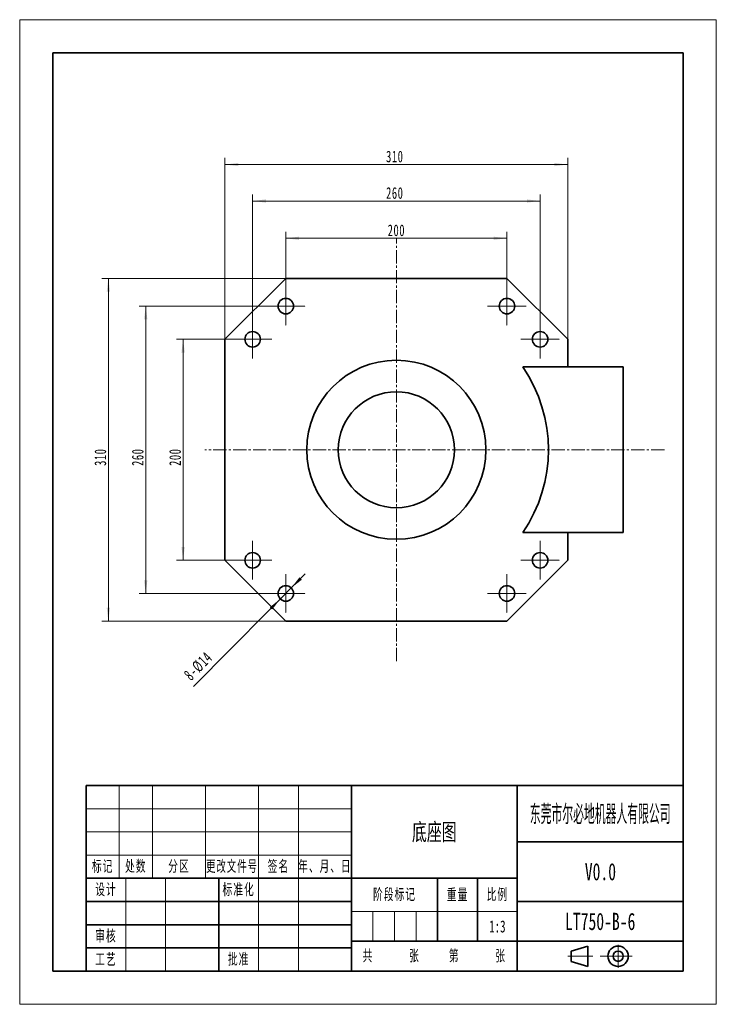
# Model space of a CAD drawing. Header units: millimetres. Extents: x -315 to 315, y -446 to 446.
import ezdxf
from ezdxf.enums import TextEntityAlignment as Align

# ---------------------------------------------------------------- set-up
doc = ezdxf.new("R2010")
doc.units = ezdxf.units.MM
doc.linetypes.add('CENTER', pattern=[0.6, 0.375, -0.075, 0.075, -0.075])
doc.linetypes.add('点画线', pattern=[18, 12, -2, 2, -2])
doc.layers.get('0').update_dxf_attribs({"lineweight": 35})
for name, color, linetype, lineweight in [('3中心线层', 1, 'CENTER', 18), ('中心线层', 1, '点画线', 18), ('尺寸线层', 3, 'Continuous', 18), ('粗实线层', 7, 'Continuous', 35), ('细实线层', 7, 'Continuous', 18)]:
    doc.layers.add(name, color=color, linetype=linetype, lineweight=lineweight)
doc.styles.add('标准', font='txt', dxfattribs={"width": 0.667})
doc.dimstyles.new('标准', dxfattribs={"dimscale": 3, "dimtxt": 3.5, "dimasz": 4, "dimexe": 2, "dimexo": 0, "dimtad": 1, "dimdsep": 46, "dimtxsty": '标准', "dimblk": '_CAXARROW', "dimcen": 0, "dimdle": 6, "dimazin": 2, "dimtfac": 0.707107, "dimtdec": 3, "dimtmove": 2, "dimatfit": 3, "dimfxl": 1, "dimfrac": 2, "dimtolj": 1, "dimarcsym": 1})

# ---------------------------------------------------------------- blocks, each defined once
blk = doc.blocks.new('*X1')
at = {"layer": '尺寸线层', "linetype": 'Continuous', "transparency": 16777216}
for points in [[(-74.34, 247.66), (-62.34, 249.16), (-62.34, 246.16)], [(125.66, 247.66), (113.66, 249.16), (113.66, 246.16)]]:
    blk.add_hatch(color=0, dxfattribs=at).paths.add_polyline_path(points, flags=0)
at = {"layer": '尺寸线层', "color": 0, "linetype": 'Continuous', "transparency": 16777216}
for p, q in [((-74.34, 203.8), (-74.34, 253.66)), ((125.66, 203.8), (125.66, 253.66)), ((-74.34, 247.66), (125.66, 247.66))]:
    blk.add_line(p, q, dxfattribs=at)
at = {"layer": '尺寸线层', "color": 0, "transparency": 16777216, "insert": (25.66, 254.85), "char_height": 10.5, "width": 30.7033, "attachment_point": 5, "line_spacing_factor": 1.15057, "style": '标准'}
blk.add_mtext('\\T1.1;200', dxfattribs=at)
blk = doc.blocks.new('_CAXARROW')
blk.add_hatch(color=0).paths.add_polyline_path([(0, 0), (-1, 0.125), (-1, -0.125)], flags=0)
blk = doc.blocks.new('*X2')
at = {"layer": '尺寸线层', "linetype": 'Continuous', "transparency": 16777216}
for points in [[(-167.22, 156.3), (-165.72, 144.3), (-168.72, 144.3)], [(-167.22, -43.7), (-165.72, -31.7), (-168.72, -31.7)]]:
    blk.add_hatch(color=0, dxfattribs=at).paths.add_polyline_path(points, flags=0)
at = {"layer": '尺寸线层', "color": 0, "linetype": 'Continuous', "transparency": 16777216}
for p, q in [((-121.84, 156.3), (-173.22, 156.3)), ((-167.22, 156.3), (-167.22, -43.7)), ((-121.84, -43.7), (-173.22, -43.7))]:
    blk.add_line(p, q, dxfattribs=at)
at = {"layer": '尺寸线层', "color": 0, "transparency": 16777216, "insert": (-174.41, 49.57), "char_height": 10.5, "width": 30.7033, "attachment_point": 5, "rotation": 90, "line_spacing_factor": 1.15057, "style": '标准'}
blk.add_mtext('\\T1.1;200', dxfattribs=at)
blk = doc.blocks.new('*X3')
at = {"layer": '尺寸线层', "linetype": 'Continuous', "transparency": 16777216}
for points in [[(-104.34, 281.43), (-92.34, 282.93), (-92.34, 279.93)], [(155.66, 281.43), (143.66, 282.93), (143.66, 279.93)]]:
    blk.add_hatch(color=0, dxfattribs=at).paths.add_polyline_path(points, flags=0)
at = {"layer": '尺寸线层', "color": 0, "linetype": 'Continuous', "transparency": 16777216}
for p, q in [((-104.34, 173.8), (-104.34, 287.43)), ((155.66, 173.8), (155.66, 287.43)), ((-104.34, 281.43), (155.66, 281.43))]:
    blk.add_line(p, q, dxfattribs=at)
at = {"layer": '尺寸线层', "color": 0, "transparency": 16777216, "insert": (24.2, 288.61), "char_height": 10.5, "width": 30.7033, "attachment_point": 5, "line_spacing_factor": 1.15057, "style": '标准'}
blk.add_mtext('\\T1.1;260', dxfattribs=at)
blk = doc.blocks.new('*X4')
at = {"layer": '尺寸线层', "linetype": 'Continuous', "transparency": 16777216}
for points in [[(-129.34, 314.43), (-117.34, 315.93), (-117.34, 312.93)], [(180.66, 314.43), (168.66, 315.93), (168.66, 312.93)]]:
    blk.add_hatch(color=0, dxfattribs=at).paths.add_polyline_path(points, flags=0)
at = {"layer": '尺寸线层', "color": 0, "linetype": 'Continuous', "transparency": 16777216}
for p, q in [((-129.34, 156.3), (-129.34, 320.43)), ((-129.34, 314.43), (180.66, 314.43)), ((180.66, 156.3), (180.66, 320.43))]:
    blk.add_line(p, q, dxfattribs=at)
at = {"layer": '尺寸线层', "color": 0, "transparency": 16777216, "insert": (24.2, 321.61), "char_height": 10.5, "width": 30.5433, "attachment_point": 5, "line_spacing_factor": 1.15057, "style": '标准'}
blk.add_mtext('\\T1.1;310', dxfattribs=at)
blk = doc.blocks.new('*X5')
at = {"layer": '尺寸线层', "linetype": 'Continuous', "transparency": 16777216}
for points in [[(-201.03, 186.3), (-199.53, 174.3), (-202.53, 174.3)], [(-201.03, -73.7), (-199.53, -61.7), (-202.53, -61.7)]]:
    blk.add_hatch(color=0, dxfattribs=at).paths.add_polyline_path(points, flags=0)
at = {"layer": '尺寸线层', "color": 0, "linetype": 'Continuous', "transparency": 16777216}
for p, q in [((-91.84, 186.3), (-207.03, 186.3)), ((-201.03, 186.3), (-201.03, -73.7)), ((-91.84, -73.7), (-207.03, -73.7))]:
    blk.add_line(p, q, dxfattribs=at)
at = {"layer": '尺寸线层', "color": 0, "transparency": 16777216, "insert": (-208.22, 49.57), "char_height": 10.5, "width": 30.7033, "attachment_point": 5, "rotation": 90, "line_spacing_factor": 1.15057, "style": '标准'}
blk.add_mtext('\\T1.1;260', dxfattribs=at)
blk = doc.blocks.new('*X6')
at = {"layer": '尺寸线层', "linetype": 'Continuous', "transparency": 16777216}
for points in [[(-234.84, 211.3), (-233.34, 199.3), (-236.34, 199.3)], [(-234.84, -98.7), (-233.34, -86.7), (-236.34, -86.7)]]:
    blk.add_hatch(color=0, dxfattribs=at).paths.add_polyline_path(points, flags=0)
at = {"layer": '尺寸线层', "color": 0, "linetype": 'Continuous', "transparency": 16777216}
for p, q in [((-74.34, 211.3), (-240.84, 211.3)), ((-234.84, 211.3), (-234.84, -98.7)), ((-74.34, -98.7), (-240.84, -98.7))]:
    blk.add_line(p, q, dxfattribs=at)
at = {"layer": '尺寸线层', "color": 0, "transparency": 16777216, "insert": (-242.02, 49.57), "char_height": 10.5, "width": 30.5433, "attachment_point": 5, "rotation": 90, "line_spacing_factor": 1.15057, "style": '标准'}
blk.add_mtext('\\T1.1;310', dxfattribs=at)
blk = doc.blocks.new('*X7')
at = {"layer": '粗实线层'}
for p, q in [((95, 138.5), (-95, 138.5)), ((-95, 138.5), (-95, -138.5)), ((95, -138.5), (95, 138.5)), ((-95, -138.5), (95, -138.5))]:
    blk.add_line(p, q, dxfattribs=at)
at = {"layer": '细实线层'}
for p, q in [((105, 148.5), (-105, 148.5)), ((-105, 148.5), (-105, -148.5)), ((105, -148.5), (105, 148.5)), ((-105, -148.5), (105, -148.5))]:
    blk.add_line(p, q, dxfattribs=at)
blk = doc.blocks.new('*X8')
for p, q in [((-33.77, 6.04), (-28.68, 7.57)), ((-33.77, 2.96), (-33.77, 6.04)), ((-28.68, 1.43), (-28.68, 7.57)), ((-33.77, 2.96), (-28.68, 1.43))]:
    blk.add_line(p, q)
for radius in [3.07, 1.54]:
    blk.add_circle((-19.6, 4.5), radius)
at = {"layer": '中心线层'}
for p, q in [((-19.6, 1.04), (-19.6, 7.96)), ((-27.21, 4.5), (-34.79, 4.5)), ((-16.53, 4.5), (-24.97, 4.5)), ((-23.82, 4.5), (-15.37, 4.5))]:
    blk.add_line(p, q, dxfattribs=at)
at = {"layer": '粗实线层'}
for p, q in [((0, 56), (-180, 56)), ((-180, 56), (-180, 0)), ((-100, 56), (-100, 0)), ((-50, 56), (-50, 0)), ((0, 0), (0, 56)), ((0, 39), (-50, 39)), ((-50, 28), (-180, 28)), ((-140, 28), (-140, 0)), ((-74, 28), (-74, 9)), ((-62, 28), (-62, 9)), ((-100, 21), (-180, 21)), ((0, 21), (-50, 21)), ((-100, 14), (-180, 14)), ((0, 9), (-100, 9)), ((-100, 7), (-180, 7)), ((0, 0), (-180, 0))]:
    blk.add_line(p, q, dxfattribs=at)
at = {"layer": '细实线层'}
for p, q in [((-170, 56), (-170, 28)), ((-160, 56), (-160, 28)), ((-144, 56), (-144, 28)), ((-128, 56), (-128, 0)), ((-116, 56), (-116, 0)), ((-100, 49), (-180, 49)), ((-100, 42), (-180, 42)), ((-100, 35), (-180, 35)), ((-168, 28), (-168, 0)), ((-156, 28), (-156, 0)), ((-50, 18), (-100, 18)), ((-93.5, 18), (-93.5, 9)), ((-87, 18), (-87, 9)), ((-80.5, 18), (-80.5, 9))]:
    blk.add_line(p, q, dxfattribs=at)
at = {"layer": '尺寸线层', "attachment_point": 5, "line_spacing_factor": 0.99982, "style": '标准'}
for s, insert, char_height, width in [('\\T1.1;标记', (-175, 31.5), 3.403, 18), ('\\T1.1;处数', (-165, 31.5), 3.403, 18), ('\\T1.1;分区', (-152, 31.5), 3.403, 30), ('\\T1.1;{\\W0.597914;更改文件号}', (-136, 31.5), 3.4028, 30), ('\\T1.1;签名', (-122, 31.5), 3.403, 22), ('\\T1.1;{\\W0.612634;年、月、日}', (-108, 31.5), 3.4028, 30), ('\\T1.1;设计', (-174, 24.5), 3.403, 22), ('\\T1.1;标准化', (-134, 24.5), 3.403, 22), ('\\T1.1;阶段标记', (-87, 23), 3.403, 50), ('\\T1.1;重量', (-68, 23), 3.403, 22), ('\\T1.1;比例', (-56, 23), 3.403, 22), ('\\T1.1;审核', (-174, 10.5), 3.403, 22), ('\\T1.1;共', (-95, 4.5), 3.403, 8), ('\\T1.1;张', (-81, 4.5), 3.403, 8), ('\\T1.1;第', (-69, 4.5), 3.403, 8), ('\\T1.1;张', (-55, 4.5), 3.403, 8), ('\\T1.1;工艺', (-174, 3.5), 3.403, 22), ('\\T1.1;批准', (-134, 3.5), 3.403, 22)]:
    blk.add_mtext(s, dxfattribs=dict(at, insert=insert, char_height=char_height, width=width))
at = {"layer": '尺寸线层', "style": '标准'}
for tag, height, width, p in [('标记C', 3.63, 0.664996, (-175, 52.5)), ('处数C', 3.63, 0.664996, (-165, 52.5)), ('分区C', 3.63, 0.667, (-152, 52.5)), ('更改文件号C', 3.63, 0.498314, (-136, 52.5)), ('更改签名C', 3.63, 0.447537, (-122, 52.5)), ('更改日期C', 3.63, 0.610278, (-108, 52.5)), ('单位名称', 5.19, 0.667, (-25, 47.5)), ('标记B', 3.63, 0.664996, (-175, 45.5)), ('处数B', 3.63, 0.664996, (-165, 45.5)), ('分区B', 3.63, 0.667, (-152, 45.5)), ('更改文件号B', 3.63, 0.498314, (-136, 45.5)), ('更改签名B', 3.63, 0.447537, (-122, 45.5)), ('更改日期B', 3.63, 0.610278, (-108, 45.5)), ('图纸名称', 5.19, 0.667, (-75, 42)), ('标记A', 3.63, 0.664996, (-175, 38.5)), ('处数A', 3.63, 0.664996, (-165, 38.5)), ('分区A', 3.63, 0.667, (-152, 38.5)), ('更改文件号A', 3.63, 0.498314, (-136, 38.5)), ('更改签名A', 3.63, 0.447537, (-122, 38.5)), ('更改日期A', 3.63, 0.610278, (-108, 38.5)), ('材料名称', 5.19, 0.667, (-24.93, 30)), ('设计', 3.63, 0.667, (-162, 24.5)), ('设计日期', 3.63, 0.667, (-148, 24.5)), ('标准化', 3.63, 0.667, (-122, 24.5)), ('标准化日期', 3.63, 0.554163, (-108, 24.5)), ('图纸编号', 5.19, 0.667, (-25, 15)), ('阶段标记S', 3.63, 0.223769, (-96.75, 13.5)), ('阶段标记A', 3.63, 0.223769, (-90.25, 13.5)), ('阶段标记B', 3.63, 0.223769, (-83.75, 13.5)), ('阶段标记C', 3.63, 0.223769, (-77.25, 13.5)), ('重量', 3.63, 0.667, (-68, 13.5)), ('图纸比例', 3.63, 0.510551, (-56, 13.5)), ('审核', 3.63, 0.667, (-162, 10.5)), ('审核日期', 3.63, 0.667, (-148, 10.5)), ('页数', 3.63, 0.667, (-88, 4.5)), ('页码', 3.63, 0.667, (-62, 4.5)), ('工艺', 3.63, 0.667, (-162, 3.5)), ('工艺日期', 3.63, 0.667, (-148, 3.5)), ('批准', 3.63, 0.667, (-122, 3.5)), ('批准日期', 3.63, 0.667, (-108, 3.5))]:
    blk.add_attdef(tag, text='', height=height, dxfattribs=dict(at, width=width)).set_placement(p, align=Align.MIDDLE_CENTER)
blk = doc.blocks.new('*X9')
at = {"layer": '尺寸线层', "linetype": 'Continuous', "transparency": 16777216}
for points in [[(-69.41, -68.73), (-62.03, -59.15), (-59.9, -61.26)], [(-79.27, -78.67), (-88.78, -86.14), (-86.65, -88.25)]]:
    blk.add_hatch(color=0, dxfattribs=at).paths.add_polyline_path(points, flags=0)
at = {"layer": '尺寸线层', "color": 0, "linetype": 'Continuous', "transparency": 16777216}
blk.add_line((-157.75, -157.88), (-56.75, -55.94), dxfattribs=at)
at = {"layer": '尺寸线层', "color": 0, "transparency": 16777216, "insert": (-153.58, -139.49), "char_height": 10.5, "width": 63.968, "attachment_point": 5, "rotation": 45.26313, "line_spacing_factor": 1.15057, "style": '标准'}
blk.add_mtext('\\T1.1;8-%%C14', dxfattribs=at)

msp = doc.modelspace()

# ---------------------------------------------------------------- linework, layer by layer
at = {"color": 7, "linetype": 'Continuous'}
for p, q in [((-74.341, 211.302), (-129.341, 156.302)), ((125.659, 211.302), (-74.341, 211.302)), ((125.659, 211.302), (180.659, 156.302)), ((-129.341, 156.302), (-129.341, -43.698)), ((180.659, 131.302), (180.659, 156.302)), ((230.659, 131.302), (139.889, 131.302)), ((225.659, 131.302), (145.659, 131.302)), ((230.659, -18.698), (230.659, 131.302)), ((230.659, -18.698), (230.659, 131.302)), ((139.889, -18.698), (230.659, -18.698)), ((145.659, -18.698), (225.659, -18.698)), ((180.659, -43.698), (180.659, -18.698)), ((-74.341, -98.698), (-129.341, -43.698)), ((180.659, -43.698), (125.659, -98.698)), ((-74.341, -98.698), (125.659, -98.698))]:
    msp.add_line(p, q, dxfattribs=at)
for centre, radius in [((-74.341, 186.302), 7), ((125.659, 186.302), 7), ((-104.341, 156.302), 7), ((155.659, 156.302), 7), ((25.659, 56.302), 81), ((25.659, 56.302), 52.5), ((-104.341, -43.698), 7), ((155.659, -43.698), 7), ((-74.341, -73.698), 7), ((125.659, -73.698), 7)]:
    msp.add_circle(centre, radius, dxfattribs=at)
msp.add_arc((30.659, 56.302), 132.5, 325.525615, 34.474385)
at = {"layer": '3中心线层'}
for p, q in [((-74.341, 203.802), (-74.341, 168.802)), ((125.659, 203.802), (125.659, 168.802)), ((-91.841, 186.302), (-56.841, 186.302)), ((108.159, 186.302), (143.159, 186.302)), ((-104.341, 173.802), (-104.341, 138.802)), ((155.659, 173.802), (155.659, 138.802)), ((-121.841, 156.302), (-86.841, 156.302)), ((138.159, 156.302), (173.159, 156.302)), ((-104.341, -26.198), (-104.341, -61.198)), ((155.659, -26.198), (155.659, -61.198)), ((-121.841, -43.698), (-86.841, -43.698)), ((138.159, -43.698), (173.159, -43.698)), ((-74.341, -56.198), (-74.341, -91.198)), ((125.659, -56.198), (125.659, -91.198)), ((-91.841, -73.698), (-56.841, -73.698)), ((108.159, -73.698), (143.159, -73.698))]:
    msp.add_line(p, q, dxfattribs=at)
at = {"layer": '中心线层'}
for p, q in [((25.659, -135.058), (25.659, 247.662)), ((268.037, 56.302), (-147.547, 56.302))]:
    msp.add_line(p, q, dxfattribs=at)

# ---------------------------------------------------------------- block references
at = {"layer": '粗实线层', "xscale": 3, "yscale": 3, "zscale": 3}
msp.add_blockref('*X7', (0, 0), dxfattribs=at)
at = {"layer": '粗实线层'}
ref = msp.add_blockref('*X8', (285, -415.5), dxfattribs=dict(at, xscale=3, yscale=3, zscale=3))
ref.add_attrib('单位名称', '东莞市尔必地机器人有限公司', dxfattribs={"layer": '尺寸线层', "height": 15.57178, "style": '标准', "width": 0.483671}).set_placement((210, -273), align=Align.MIDDLE_CENTER)
ref.add_attrib('图纸名称', '底座图', dxfattribs={"layer": '尺寸线层', "height": 15.5718, "style": '标准', "width": 0.667}).set_placement((60, -289.5), align=Align.MIDDLE_CENTER)
ref.add_attrib('图纸编号', 'LT750-B-6', dxfattribs={"layer": '尺寸线层', "height": 15.5718, "style": '标准', "width": 0.667}).set_placement((210, -370.5), align=Align.MIDDLE_CENTER)
ref.add_attrib('材料名称', 'V0.0', dxfattribs={"layer": '尺寸线层', "height": 15.5718, "style": '标准', "width": 0.667}).set_placement((210.195, -325.5), align=Align.MIDDLE_CENTER)
ref.add_attrib('图纸比例', '1:3', dxfattribs={"layer": '尺寸线层', "height": 10.9002, "style": '标准', "width": 0.667}).set_placement((117, -375), align=Align.MIDDLE_CENTER)

# ---------------------------------------------------------------- dimensions: what is measured, and where the dimension line sits
at = {"layer": '尺寸线层', "color": 7}
for base, p1, p2, angle, picture, middle in [((180.659, 314.426), (-129.341, 156.302), (180.659, 156.302), 0, '*X4', (24.197, 314.426)), ((155.659, 281.429), (-104.341, 173.802), (155.659, 173.802), 0, '*X3', (24.197, 281.429)), ((-234.839, -98.698), (-74.341, 211.302), (-74.341, -98.698), 270, '*X6', (-234.839, 49.572)), ((-201.03, -73.698), (-91.841, 186.302), (-91.841, -73.698), 270, '*X5', (-201.03, 49.572)), ((-167.221, -43.698), (-121.841, 156.302), (-121.841, -43.698), 270, '*X2', (-167.221, 49.572))]:
    dim = msp.add_linear_dim(base=base, p1=p1, p2=p2, angle=angle, dimstyle='标准', override={"dimsah": 1, "dimtfill": 1, "dimtzin": 8}, dxfattribs=at)
    dim.commit()
    dim.dimension.update_dxf_attribs({"geometry": picture, "text_midpoint": middle, "dimtype": 160})
dim = msp.add_linear_dim(base=(125.659, 247.662), p1=(-74.341, 203.802), p2=(125.659, 203.802), angle=0, dimstyle='标准', override={"dimsah": 1, "dimtfill": 1, "dimtzin": 8}, dxfattribs=at)
dim.commit()
dim.dimension.update_dxf_attribs({"geometry": '*X1', "text_midpoint": (25.659, 247.662)})
dim = msp.add_diameter_dim_2p(p1=(-69.414, -68.726), p2=(-79.268, -78.671), dimstyle='标准', override={"dimpost": '8-%%C<>', "dimsah": 1, "dimtfac": 1, "dimtfill": 1, "dimtzin": 8}, dxfattribs=at)
dim.commit()
dim.dimension.update_dxf_attribs({"geometry": '*X9', "text_midpoint": (-146.495, -146.518), "dimtype": 163})

doc.saveas('drawing.dxf')
